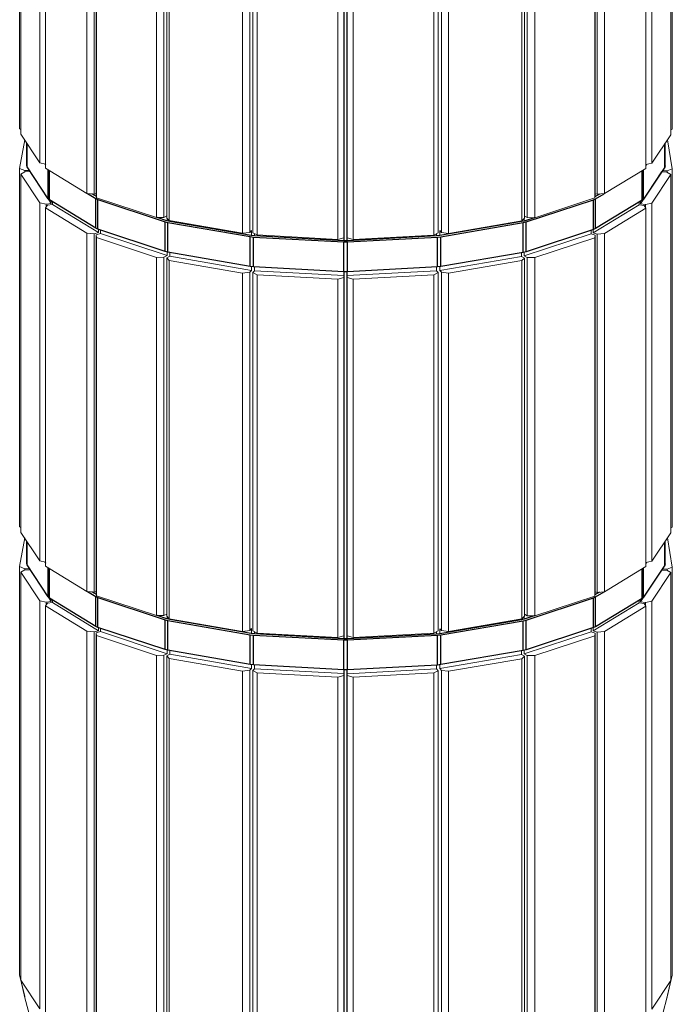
# Model space of a CAD drawing. Header units: millimetres. Extents: x -234509 to -203707, y -19731 to 120094.
# Tile 21 of 72: x -215393 to -214170, y 74135 to 75980. Entities that reach past the tile are written whole.
import ezdxf

# ---------------------------------------------------------------- set-up
doc = ezdxf.new("R2010")
doc.units = ezdxf.units.MM
for name, color, linetype, lineweight in [('N-CO-BC-BETONVORM-G', 50, 'Continuous', 25), ('N-CO-KC-KUNSTSTOFVORM-G', 7, 'Continuous', 13), ('N-CO-SC-STAALVORM-G', 10, 'Continuous', 25)]:
    doc.layers.add(name, color=color, linetype=linetype, lineweight=lineweight)

# ---------------------------------------------------------------- blocks, each defined once
blk = doc.blocks.new('GM_Wrijfstijl_boven_beschermpaal - GM_Wrijfstijl_boven_beschermpaal-3365226-_3D_ Copy 1 Copy 2')
at = {"layer": 'N-CO-KC-KUNSTSTOFVORM-G'}
for p, q in [((-159506.7, 75608.3), (-159506.7, 76279.8)), ((-159502, 75603.5), (-159502, 76275)), ((-159364.4, 75579.7), (-159364.4, 76251.2)), ((-159351.1, 75581.4), (-159351.1, 76252.9)), ((-159506.7, 75608.3), (-159502, 75603.5)), ((-159502, 75603.5), (-159364.4, 75579.7)), ((-159501, 75602), (-159501, 75603.3)), ((-159364.4, 75579.7), (-159351.1, 75581.4)), ((-159348, 75584.9), (-159351.1, 75581.4)), ((-159348, 75575.6), (-159348, 75584.9)), ((-159501, 75536.7), (-159501, 75543.6)), ((-159506.7, 75533.7), (-159501, 75536.7)), ((-159506.7, 74862.1), (-159506.7, 75533.7)), ((-159502, 75528.9), (-159506.7, 75533.7)), ((-159502, 74857.3), (-159502, 75528.9)), ((-159364.4, 75505.1), (-159502, 75528.9)), ((-159501, 75536.7), (-159348, 75510.3)), ((-159351.1, 75506.8), (-159364.4, 75505.1)), ((-159364.4, 74833.6), (-159364.4, 75505.1)), ((-159351.1, 75506.8), (-159348, 75510.3)), ((-159351.1, 74835.3), (-159351.1, 75506.8)), ((-159348, 75510.3), (-159348, 75517.3)), ((-159506.7, 74862.1), (-159502, 74857.3)), ((-159502, 74857.3), (-159364.4, 74833.6)), ((-159501, 74855.8), (-159501, 74857.2)), ((-159348, 74838.7), (-159351.1, 74835.3)), ((-159348, 74829.4), (-159348, 74838.7)), ((-159364.4, 74833.6), (-159351.1, 74835.3)), ((-159506.7, 74787.5), (-159501, 74790.6)), ((-159502, 74782.7), (-159506.7, 74787.5)), ((-159506.7, 73985.4), (-159506.7, 74787.5)), ((-159501, 74790.6), (-159501, 74797.5)), ((-159501, 74790.6), (-159348, 74764.1)), ((-159364.4, 74759), (-159502, 74782.7)), ((-159502, 74017.9), (-159502, 74782.7)), ((-159348, 74764.1), (-159348, 74771.2)), ((-159351.1, 74760.6), (-159364.4, 74759)), ((-159364.4, 73994.2), (-159364.4, 74759)), ((-159351.1, 74760.6), (-159348, 74764.1)), ((-159351.1, 73958.5), (-159351.1, 74760.6))]:
    blk.add_line(p, q, dxfattribs=at)
blk = doc.blocks.new('GM_Wrijfstijl_boven_beschermpaal - GM_Wrijfstijl_boven_beschermpaal-V88-_3D_ Copy 1 Copy 2')
at = {"layer": 'N-CO-KC-KUNSTSTOFVORM-G'}
for p, q in [((-159345.2, 75580.8), (-159345.2, 76252.3)), ((-159336.8, 75576.7), (-159336.8, 76248.2)), ((-159174.6, 75571.5), (-159174.6, 76243)), ((-159174, 76253.8), (-159174, 75565.8)), ((-159186, 75568.4), (-159186, 76240)), ((-159345.2, 75580.8), (-159336.8, 75576.7)), ((-159342.2, 75574.9), (-159342.2, 75579.3)), ((-159336.8, 75576.7), (-159186, 75568.4)), ((-159186, 75568.4), (-159174.6, 75571.5)), ((-159174.5, 75575.1), (-159174.6, 75571.5)), ((-159174.5, 75565.8), (-159174.5, 75575.1)), ((-159345.2, 75506.1), (-159342.2, 75509.6)), ((-159345.2, 74834.6), (-159345.2, 75506.1)), ((-159336.8, 75502), (-159345.2, 75506.1)), ((-159342.2, 75509.6), (-159342.2, 75516.8)), ((-159342.2, 75509.6), (-159174.5, 75500.5)), ((-159174.5, 75500.5), (-159174.5, 75507.6)), ((-159174, 75507.6), (-159174, 74819.7)), ((-159336.8, 74830.5), (-159336.8, 75502)), ((-159186, 75493.8), (-159336.8, 75502)), ((-159174.6, 75496.9), (-159186, 75493.8)), ((-159186, 74822.3), (-159186, 75493.8)), ((-159174.6, 75496.9), (-159174.5, 75500.5)), ((-159174.6, 74825.3), (-159174.6, 75496.9)), ((-159345.2, 74834.6), (-159336.8, 74830.5)), ((-159342.2, 74828.8), (-159342.2, 74833.2)), ((-159336.8, 74830.5), (-159186, 74822.3)), ((-159186, 74822.3), (-159174.6, 74825.3)), ((-159174.5, 74829), (-159174.6, 74825.3)), ((-159174.5, 74819.6), (-159174.5, 74829)), ((-159342.2, 74763.5), (-159342.2, 74770.6)), ((-159345.2, 74760), (-159342.2, 74763.5)), ((-159336.8, 74755.9), (-159345.2, 74760)), ((-159345.2, 73957.9), (-159345.2, 74760)), ((-159342.2, 74763.5), (-159174.5, 74754.4)), ((-159186, 74747.7), (-159336.8, 74755.9)), ((-159336.8, 73991.1), (-159336.8, 74755.9)), ((-159174.6, 74750.7), (-159186, 74747.7)), ((-159186, 73982.9), (-159186, 74747.7)), ((-159174.6, 74750.7), (-159174.5, 74754.4)), ((-159174.6, 73948.6), (-159174.6, 74750.7)), ((-159174.5, 74754.4), (-159174.5, 74761.5)), ((-159174, 74761.5), (-159174, 73832.2))]:
    blk.add_line(p, q, dxfattribs=at)
blk = doc.blocks.new('GM_Wrijfstijl_boven_beschermpaal - GM_Wrijfstijl_boven_beschermpaal-V89-_3D_ Copy 1 Copy 2')
at = {"layer": 'N-CO-KC-KUNSTSTOFVORM-G'}
for p, q in [((-159168.8, 76253.8), (-159168.8, 75565.8)), ((-159168.4, 75571.5), (-159168.4, 76243)), ((-159006.2, 75576.5), (-159006.2, 76248)), ((-158997.8, 75580.6), (-158997.8, 76252.1)), ((-159157.1, 75568.4), (-159157.1, 76240)), ((-159006.2, 75576.5), (-158997.8, 75580.6)), ((-159000.7, 75574.7), (-159000.7, 75579.2)), ((-159168.5, 75575.1), (-159168.4, 75571.5)), ((-159168.5, 75565.8), (-159168.5, 75571.5)), ((-159168.4, 75571.5), (-159157.1, 75568.4)), ((-159157.1, 75568.4), (-159006.2, 75576.5)), ((-159168.8, 75507.7), (-159168.8, 74819.7)), ((-159168.5, 75500.5), (-159000.7, 75509.4)), ((-159168.5, 75500.5), (-159168.5, 75507.7)), ((-158997.8, 75506), (-159006.2, 75501.9)), ((-159000.7, 75509.4), (-159000.7, 75516.6)), ((-158997.8, 75506), (-159000.7, 75509.4)), ((-158997.8, 74834.4), (-158997.8, 75506)), ((-159168.4, 75496.8), (-159168.5, 75500.5)), ((-159168.4, 74825.3), (-159168.4, 75496.8)), ((-159157.1, 75493.8), (-159168.4, 75496.8)), ((-159006.2, 75501.9), (-159157.1, 75493.8)), ((-159157.1, 74822.3), (-159157.1, 75493.8)), ((-159006.2, 74830.3), (-159006.2, 75501.9)), ((-159168.5, 74829), (-159168.4, 74825.3)), ((-159168.5, 74819.6), (-159168.5, 74825.3)), ((-159168.4, 74825.3), (-159157.1, 74822.3)), ((-159157.1, 74822.3), (-159006.2, 74830.3)), ((-159006.2, 74830.3), (-158997.8, 74834.4)), ((-159000.7, 74828.6), (-159000.7, 74833)), ((-159000.7, 74763.3), (-159000.7, 74770.4)), ((-159168.8, 74761.5), (-159168.8, 73832.2)), ((-159168.5, 74754.3), (-159000.7, 74763.3)), ((-159168.5, 74754.3), (-159168.5, 74761.5)), ((-159168.4, 74750.7), (-159168.5, 74754.3)), ((-159157.1, 74747.7), (-159168.4, 74750.7)), ((-159168.4, 73948.6), (-159168.4, 74750.7)), ((-159006.2, 74755.7), (-159157.1, 74747.7)), ((-159157.1, 73982.9), (-159157.1, 74747.7)), ((-158997.8, 74759.8), (-159006.2, 74755.7)), ((-159006.2, 73990.9), (-159006.2, 74755.7)), ((-158997.8, 74759.8), (-159000.7, 74763.3)), ((-158997.8, 73957.7), (-158997.8, 74759.8))]:
    blk.add_line(p, q, dxfattribs=at)
blk = doc.blocks.new('GM_Wrijfstijl_boven_beschermpaal - GM_Wrijfstijl_boven_beschermpaal-V90-_3D_ Copy 1 Copy 2')
at = {"layer": 'N-CO-KC-KUNSTSTOFVORM-G'}
for p, q in [((-158836, 75607.9), (-158836, 76279.5)), ((-158840.8, 75603.1), (-158840.8, 76274.6)), ((-158991.9, 75581.2), (-158991.9, 76252.7)), ((-158978.6, 75579.5), (-158978.6, 76251)), ((-158978.6, 75579.5), (-158840.8, 75603.1)), ((-158841.6, 75601.6), (-158841.6, 75603)), ((-158840.8, 75603.1), (-158836, 75607.9)), ((-158994.9, 75575.4), (-158994.9, 75584.7)), ((-158994.9, 75584.7), (-158991.9, 75581.2)), ((-158991.9, 75581.2), (-158978.6, 75579.5)), ((-158841.6, 75536.3), (-158841.6, 75543.3)), ((-158994.9, 75510.1), (-158841.6, 75536.3)), ((-158840.8, 75528.5), (-158978.6, 75504.9)), ((-158836, 75533.3), (-158841.6, 75536.3)), ((-158836, 75533.3), (-158840.8, 75528.5)), ((-158840.8, 74857), (-158840.8, 75528.5)), ((-158836, 74861.8), (-158836, 75533.3)), ((-158994.9, 75510.1), (-158994.9, 75517.1)), ((-158991.9, 75506.6), (-158994.9, 75510.1)), ((-158991.9, 74835.1), (-158991.9, 75506.6)), ((-158978.6, 75504.9), (-158991.9, 75506.6)), ((-158978.6, 74833.4), (-158978.6, 75504.9)), ((-158978.6, 74833.4), (-158840.8, 74857)), ((-158840.8, 74857), (-158836, 74861.8)), ((-158994.9, 74829.2), (-158994.9, 74838.6)), ((-158994.9, 74838.6), (-158991.9, 74835.1)), ((-158841.6, 74855.5), (-158841.6, 74856.8)), ((-158991.9, 74835.1), (-158978.6, 74833.4)), ((-158994.9, 74763.9), (-158841.6, 74790.2)), ((-158841.6, 74790.2), (-158841.6, 74797.1)), ((-158836, 74787.2), (-158841.6, 74790.2)), ((-158836, 74787.2), (-158840.8, 74782.4)), ((-158836, 73985.1), (-158836, 74787.2)), ((-158994.9, 74763.9), (-158994.9, 74771)), ((-158840.8, 74782.4), (-158978.6, 74758.7)), ((-158840.8, 74017.6), (-158840.8, 74782.4)), ((-158991.9, 74760.5), (-158994.9, 74763.9)), ((-158978.6, 74758.7), (-158991.9, 74760.5)), ((-158991.9, 73958.3), (-158991.9, 74760.5)), ((-158978.6, 73993.9), (-158978.6, 74758.7))]:
    blk.add_line(p, q, dxfattribs=at)
blk = doc.blocks.new('GM_Wrijfstijl_boven_beschermpaal - GM_Wrijfstijl_boven_beschermpaal-V91-_3D_ Copy 1 Copy 2')
at = {"layer": 'N-CO-KC-KUNSTSTOFVORM-G'}
for p, q in [((-158561.7, 75764.6), (-158561.7, 76436.1)), ((-158597.5, 75711.1), (-158597.5, 76382.7)), ((-158597.5, 75711.1), (-158561.7, 75764.6)), ((-158608.4, 75708.7), (-158597.5, 75711.1)), ((-158619, 75635.2), (-158579.1, 75694.7)), ((-158561.7, 75690), (-158597.5, 75636.5)), ((-158569.1, 75694.4), (-158579.1, 75694.7)), ((-158569.1, 75694.4), (-158561.7, 75690)), ((-158561.7, 75018.5), (-158561.7, 75690)), ((-158619, 75635.2), (-158619, 75639.7)), ((-158609.6, 75633.9), (-158619, 75635.2)), ((-158597.5, 75636.5), (-158609.6, 75633.9)), ((-158609.6, 75628.6), (-158609.6, 75633.9)), ((-158597.5, 74965), (-158597.5, 75636.5)), ((-158597.5, 74965), (-158561.7, 75018.5)), ((-158608.4, 74962.6), (-158597.5, 74965)), ((-158619, 74889.1), (-158579.1, 74948.6)), ((-158561.7, 74943.9), (-158597.5, 74890.4)), ((-158569.1, 74948.2), (-158579.1, 74948.6)), ((-158569.1, 74948.2), (-158561.7, 74943.9)), ((-158561.7, 74179.1), (-158561.7, 74943.9)), ((-158619, 74889.1), (-158619, 74893.5)), ((-158609.6, 74887.7), (-158619, 74889.1)), ((-158597.5, 74890.4), (-158609.6, 74887.7)), ((-158609.6, 74882.4), (-158609.6, 74887.7)), ((-158597.5, 74125.6), (-158597.5, 74890.4)), ((-158597.5, 74125.6), (-158561.7, 74179.1)), ((-158561.7, 74179.1), (-158569.1, 74146.1)), ((-158569.1, 74146.1), (-158609.3, 73998.2))]:
    blk.add_line(p, q, dxfattribs=at)
blk = doc.blocks.new('GM_Wrijfstijl_boven_beschermpaal - GM_Wrijfstijl_boven_beschermpaal-V92-_3D_ Copy 1 Copy 2')
at = {"layer": 'N-CO-KC-KUNSTSTOFVORM-G'}
for p, q in [((-158559.1, 75775), (-158559.1, 76446.5)), ((-158561.7, 75774), (-158559.1, 75775)), ((-158568.2, 75755), (-158559.1, 75700.4)), ((-158568.5, 75696.6), (-158577.8, 75696.8)), ((-158559.1, 75700.4), (-158568.5, 75696.6)), ((-158568.5, 75694), (-158568.5, 75696.6)), ((-158559.1, 75028.9), (-158559.1, 75700.4)), ((-158561.7, 75027.8), (-158559.1, 75028.9)), ((-158568.2, 75008.8), (-158559.1, 74954.2)), ((-158568.5, 74950.4), (-158577.8, 74950.7)), ((-158559.1, 74954.2), (-158568.5, 74950.4)), ((-158568.5, 74947.9), (-158568.5, 74950.4)), ((-158559.1, 74189.4), (-158559.1, 74954.2)), ((-158568.5, 74148.3), (-158559.1, 74189.4)), ((-158568.8, 74147.3), (-158568.5, 74148.3))]:
    blk.add_line(p, q, dxfattribs=at)
blk = doc.blocks.new('GM_Wrijfstijl_boven_beschermpaal - GM_Wrijfstijl_boven_beschermpaal-V93-_3D_ Copy 1 Copy 2')
at = {"layer": 'N-CO-KC-KUNSTSTOFVORM-G'}
for p, q in [((-158704.2, 75646), (-158704.2, 76317.6)), ((-158703.6, 75651.1), (-158703.6, 76322.7)), ((-158830.9, 75609.2), (-158830.9, 76280.7)), ((-158816.8, 75608.9), (-158816.8, 76280.5)), ((-158704.2, 75646), (-158703.6, 75651.1)), ((-158816.8, 75608.9), (-158704.2, 75646)), ((-158836.6, 75602.8), (-158836.6, 75607.3)), ((-158836.1, 75611.9), (-158830.9, 75609.2)), ((-158830.9, 75609.2), (-158816.8, 75608.9)), ((-158836.6, 75537.6), (-158711.4, 75578.8)), ((-158711.4, 75578.8), (-158711.4, 75585.2)), ((-158703.6, 75576.5), (-158711.4, 75578.8)), ((-158704.2, 75571.4), (-158816.8, 75534.3)), ((-158703.6, 75576.5), (-158704.2, 75571.4)), ((-158704.2, 74899.9), (-158704.2, 75571.4)), ((-158703.6, 74905), (-158703.6, 75576.5)), ((-158836.6, 75537.6), (-158836.6, 75544.3)), ((-158830.9, 75534.5), (-158836.6, 75537.6)), ((-158830.9, 74863), (-158830.9, 75534.5)), ((-158816.8, 75534.3), (-158830.9, 75534.5)), ((-158816.8, 74862.8), (-158816.8, 75534.3)), ((-158816.8, 74862.8), (-158704.2, 74899.9)), ((-158704.2, 74899.9), (-158703.6, 74905)), ((-158836.6, 74856.7), (-158836.6, 74861.2)), ((-158836.1, 74865.7), (-158830.9, 74863)), ((-158830.9, 74863), (-158816.8, 74862.8)), ((-158711.4, 74832.7), (-158711.4, 74839.1)), ((-158836.6, 74791.4), (-158711.4, 74832.7)), ((-158704.2, 74825.3), (-158816.8, 74788.2)), ((-158703.6, 74830.4), (-158711.4, 74832.7)), ((-158703.6, 74830.4), (-158704.2, 74825.3)), ((-158704.2, 74060.5), (-158704.2, 74825.3)), ((-158703.6, 74028.3), (-158703.6, 74830.4)), ((-158836.6, 74791.4), (-158836.6, 74798.1)), ((-158830.9, 74788.4), (-158836.6, 74791.4)), ((-158816.8, 74788.2), (-158830.9, 74788.4)), ((-158830.9, 73986.3), (-158830.9, 74788.4)), ((-158816.8, 74023.4), (-158816.8, 74788.2))]:
    blk.add_line(p, q, dxfattribs=at)
blk = doc.blocks.new('GM_Wrijfstijl_boven_beschermpaal - GM_Wrijfstijl_boven_beschermpaal-V94-_3D_ Copy 1 Copy 2')
at = {"layer": 'N-CO-KC-KUNSTSTOFVORM-G'}
for p, q in [((-158608.4, 75701.5), (-158608.4, 76373)), ((-158699.7, 75652.9), (-158699.7, 76324.4)), ((-158686, 75654.1), (-158686, 76325.7)), ((-158686, 75654.1), (-158608.4, 75701.5)), ((-158703.6, 75654), (-158699.7, 75652.9)), ((-158699.7, 75652.9), (-158686, 75654.1)), ((-158707.6, 75580.5), (-158621.2, 75633.2)), ((-158621.2, 75633.2), (-158621.2, 75638.3)), ((-158611.9, 75631.8), (-158621.2, 75633.2)), ((-158608.4, 75626.9), (-158686, 75579.5)), ((-158611.9, 75631.8), (-158608.4, 75626.9)), ((-158608.4, 74955.3), (-158608.4, 75626.9)), ((-158707.6, 75580.5), (-158707.6, 75586.5)), ((-158699.7, 75578.2), (-158707.6, 75580.5)), ((-158686, 75579.5), (-158699.7, 75578.2)), ((-158699.7, 74906.7), (-158699.7, 75578.2)), ((-158686, 74908), (-158686, 75579.5)), ((-158686, 74908), (-158608.4, 74955.3)), ((-158703.6, 74907.8), (-158699.7, 74906.7)), ((-158699.7, 74906.7), (-158686, 74908)), ((-158707.6, 74834.4), (-158621.2, 74887.1)), ((-158608.4, 74880.7), (-158686, 74833.4)), ((-158621.2, 74887.1), (-158621.2, 74892.1)), ((-158611.9, 74885.7), (-158621.2, 74887.1)), ((-158611.9, 74885.7), (-158608.4, 74880.7)), ((-158608.4, 74115.9), (-158608.4, 74880.7)), ((-158707.6, 74834.4), (-158707.6, 74840.3)), ((-158699.7, 74832.1), (-158707.6, 74834.4)), ((-158686, 74833.4), (-158699.7, 74832.1)), ((-158699.7, 74030), (-158699.7, 74832.1)), ((-158686, 74068.6), (-158686, 74833.4))]:
    blk.add_line(p, q, dxfattribs=at)
blk = doc.blocks.new('GM_Wrijfstijl_boven_beschermpaal - GM_Wrijfstijl_boven_beschermpaal-3591631-_3D_ Copy 1 Copy 2')
at = {"layer": 'N-CO-KC-KUNSTSTOFVORM-G'}
for p, q in [((-159638.8, 76323.2), (-159638.8, 75651.6)), ((-159638.2, 76318.1), (-159638.2, 75646.5)), ((-159525.9, 76280.8), (-159525.9, 75609.3)), ((-159511.8, 76281.1), (-159511.8, 75609.5)), ((-159638.8, 75651.6), (-159638.2, 75646.5)), ((-159638.2, 75646.5), (-159525.9, 75609.3)), ((-159525.9, 75609.3), (-159511.8, 75609.5)), ((-159511.8, 75609.5), (-159506.6, 75612.2)), ((-159506, 75607.7), (-159506, 75603.2)), ((-159630.9, 75579.3), (-159638.8, 75577)), ((-159638.2, 75571.9), (-159638.8, 75577)), ((-159638.8, 75577), (-159638.8, 74905.5)), ((-159630.9, 75585.7), (-159630.9, 75579.3)), ((-159630.9, 75579.3), (-159506, 75537.9)), ((-159525.9, 75534.7), (-159638.2, 75571.9)), ((-159638.2, 75571.9), (-159638.2, 74900.4)), ((-159506, 75544.6), (-159506, 75537.9)), ((-159511.8, 75534.9), (-159525.9, 75534.7)), ((-159525.9, 75534.7), (-159525.9, 74863.2)), ((-159506, 75537.9), (-159511.8, 75534.9)), ((-159511.8, 75534.9), (-159511.8, 74863.4)), ((-159638.8, 74905.5), (-159638.2, 74900.4)), ((-159638.2, 74900.4), (-159525.9, 74863.2)), ((-159525.9, 74863.2), (-159511.8, 74863.4)), ((-159511.8, 74863.4), (-159506.6, 74866.1)), ((-159506, 74861.5), (-159506, 74857.1)), ((-159630.9, 74839.6), (-159630.9, 74833.2)), ((-159630.9, 74833.2), (-159638.8, 74830.9)), ((-159638.2, 74825.8), (-159638.8, 74830.9)), ((-159638.8, 74830.9), (-159638.8, 74028.8)), ((-159525.9, 74788.6), (-159638.2, 74825.8)), ((-159638.2, 74825.8), (-159638.2, 74061)), ((-159630.9, 74833.2), (-159506, 74791.8)), ((-159511.8, 74788.8), (-159525.9, 74788.6)), ((-159525.9, 74788.6), (-159525.9, 74023.8)), ((-159506, 74791.8), (-159511.8, 74788.8)), ((-159511.8, 74788.8), (-159511.8, 73986.7)), ((-159506, 74798.5), (-159506, 74791.8))]:
    blk.add_line(p, q, dxfattribs=at)
blk = doc.blocks.new('GM_Wrijfstijl_boven_beschermpaal - GM_Wrijfstijl_boven_beschermpaal-V95-_3D_ Copy 1 Copy 2')
at = {"layer": 'N-CO-KC-KUNSTSTOFVORM-G'}
for p, q in [((-159733.5, 76373.6), (-159733.5, 75702.1)), ((-159656.3, 76326.2), (-159656.3, 75654.6)), ((-159642.6, 76324.9), (-159642.6, 75653.4)), ((-159733.5, 75702.1), (-159656.3, 75654.6)), ((-159656.3, 75654.6), (-159642.6, 75653.4)), ((-159642.6, 75653.4), (-159638.8, 75654.5)), ((-159733.5, 75627.5), (-159730, 75632.4)), ((-159720.6, 75633.8), (-159730, 75632.4)), ((-159720.6, 75638.8), (-159720.6, 75633.8)), ((-159720.6, 75633.8), (-159634.7, 75581)), ((-159656.3, 75580), (-159733.5, 75627.5)), ((-159733.5, 75627.5), (-159733.5, 74955.9)), ((-159642.6, 75578.8), (-159656.3, 75580)), ((-159656.3, 75580), (-159656.3, 74908.5)), ((-159634.7, 75581), (-159642.6, 75578.8)), ((-159642.6, 75578.8), (-159642.6, 74907.2)), ((-159634.7, 75587), (-159634.7, 75581)), ((-159733.5, 74955.9), (-159656.3, 74908.5)), ((-159656.3, 74908.5), (-159642.6, 74907.2)), ((-159642.6, 74907.2), (-159638.8, 74908.3)), ((-159733.5, 74881.3), (-159730, 74886.3)), ((-159656.3, 74833.9), (-159733.5, 74881.3)), ((-159733.5, 74881.3), (-159733.5, 74116.5)), ((-159720.6, 74887.6), (-159730, 74886.3)), ((-159720.6, 74892.7), (-159720.6, 74887.6)), ((-159720.6, 74887.6), (-159634.7, 74834.9)), ((-159634.7, 74840.8), (-159634.7, 74834.9)), ((-159642.6, 74832.6), (-159656.3, 74833.9)), ((-159656.3, 74833.9), (-159656.3, 74069.1)), ((-159634.7, 74834.9), (-159642.6, 74832.6)), ((-159642.6, 74832.6), (-159642.6, 74030.5))]:
    blk.add_line(p, q, dxfattribs=at)
blk = doc.blocks.new('GM_Wrijfstijl_boven_beschermpaal - GM_Wrijfstijl_boven_beschermpaal-V96-_3D_ Copy 1 Copy 2')
at = {"layer": 'N-CO-KC-KUNSTSTOFVORM-G'}
for p, q in [((-159779.7, 76436.8), (-159779.7, 75765.3)), ((-159744.3, 76383.3), (-159744.3, 75711.8)), ((-159779.7, 75765.3), (-159744.3, 75711.8)), ((-159744.3, 75711.8), (-159733.5, 75709.4)), ((-159779.7, 75690.7), (-159772.3, 75695)), ((-159744.3, 75637.1), (-159779.7, 75690.7)), ((-159779.7, 75690.7), (-159779.7, 75019.1)), ((-159762.2, 75695.3), (-159772.3, 75695)), ((-159732.3, 75634.5), (-159744.3, 75637.1)), ((-159744.3, 75637.1), (-159744.3, 74965.6)), ((-159722.9, 75635.8), (-159732.3, 75634.5)), ((-159732.3, 75634.5), (-159732.3, 75629.2)), ((-159728.6, 75644.4), (-159722.9, 75635.8)), ((-159722.9, 75640.2), (-159722.9, 75635.8)), ((-159779.7, 75019.1), (-159744.3, 74965.6)), ((-159762.2, 74949.2), (-159772.3, 74948.9)), ((-159744.3, 74965.6), (-159733.5, 74963.2)), ((-159779.7, 74944.5), (-159772.3, 74948.9)), ((-159744.3, 74891), (-159779.7, 74944.5)), ((-159779.7, 74944.5), (-159779.7, 74179.7)), ((-159728.6, 74898.3), (-159722.9, 74889.7)), ((-159722.9, 74894.1), (-159722.9, 74889.7)), ((-159732.3, 74888.3), (-159744.3, 74891)), ((-159744.3, 74891), (-159744.3, 74126.2)), ((-159722.9, 74889.7), (-159732.3, 74888.3)), ((-159732.3, 74888.3), (-159732.3, 74883.1)), ((-159779.7, 74179.7), (-159744.3, 74126.2)), ((-159772.3, 74146.8), (-159779.7, 74179.7)), ((-159732, 73998.8), (-159772.3, 74146.8))]:
    blk.add_line(p, q, dxfattribs=at)
blk = doc.blocks.new('GM_Wrijfstijl_boven_beschermpaal - GM_Wrijfstijl_boven_beschermpaal-V98-_3D_ Copy 1 Copy 2')
at = {"layer": 'N-CO-KC-KUNSTSTOFVORM-G'}
for p, q in [((-159782.2, 76447.2), (-159782.2, 75775.7)), ((-159782.2, 75775.7), (-159779.7, 75774.6)), ((-159782.2, 75701), (-159772.8, 75754.9)), ((-159772.8, 75697.2), (-159782.2, 75701)), ((-159782.2, 75701), (-159782.2, 75029.5)), ((-159763.7, 75697.5), (-159772.8, 75697.2)), ((-159772.8, 75697.2), (-159772.8, 75694.7)), ((-159782.2, 75029.5), (-159779.7, 75028.5)), ((-159782.2, 74954.9), (-159772.8, 75008.7)), ((-159772.8, 74951.1), (-159782.2, 74954.9)), ((-159782.2, 74954.9), (-159782.2, 74190.1)), ((-159763.7, 74951.3), (-159772.8, 74951.1)), ((-159772.8, 74951.1), (-159772.8, 74948.6)), ((-159782.2, 74190.1), (-159772.8, 74149)), ((-159772.8, 74149), (-159772.6, 74148.3))]:
    blk.add_line(p, q, dxfattribs=at)
blk = doc.blocks.new('GM_type12 - GM_type9-3500595-_3D_ Copy 1 Copy 2')
at = {"layer": 'N-CO-SC-STAALVORM-G'}
for p, q in [((-159768.8, 75706.7), (-159768.8, 75748.8)), ((-159768.3, 75704.5), (-159768.3, 75748)), ((-158573.1, 75703.7), (-158573.1, 75747.5)), ((-158572.5, 75706), (-158572.5, 75748.4)), ((-159768.3, 75704.5), (-159768.8, 75706.7)), ((-159734.7, 75709.6), (-159733.5, 75707.9)), ((-158608.4, 75707.1), (-158607.1, 75709)), ((-158572.5, 75706), (-158573.1, 75703.7)), ((-159728.6, 75644.4), (-159768.3, 75704.5)), ((-159728.6, 75644.4), (-159728.6, 75699)), ((-159726.2, 75642.3), (-159726.2, 75697.6)), ((-158615.8, 75641.6), (-158615.8, 75697)), ((-158573.1, 75703.7), (-158613.3, 75643.7)), ((-158613.3, 75643.7), (-158613.3, 75698.5)), ((-159655.1, 75654.5), (-159639.6, 75645)), ((-159638.4, 75648.6), (-159646.9, 75653.8)), ((-158695.4, 75653.3), (-158704, 75648)), ((-158702.8, 75644.4), (-158687.1, 75654)), ((-159726.2, 75642.3), (-159728.6, 75644.4)), ((-159639.6, 75589.1), (-159726.2, 75642.3)), ((-159639.6, 75645), (-159635.6, 75643.2)), ((-159639.6, 75589.1), (-159639.6, 75645)), ((-159635.6, 75643.2), (-159509.6, 75601.5)), ((-159635.6, 75587.3), (-159635.6, 75643.2)), ((-158833.2, 75601), (-158706.9, 75642.7)), ((-158706.9, 75642.7), (-158702.8, 75644.4)), ((-158706.9, 75586.7), (-158706.9, 75642.7)), ((-158702.8, 75588.5), (-158702.8, 75644.4)), ((-158615.8, 75641.6), (-158702.8, 75588.5)), ((-158613.3, 75643.7), (-158615.8, 75641.6)), ((-159506.2, 75603.3), (-159524.5, 75609.3)), ((-159509.6, 75601.5), (-159504.4, 75600.2)), ((-159509.6, 75545.5), (-159509.6, 75601.5)), ((-159501, 75602), (-159506, 75603.2)), ((-159504.4, 75600.2), (-159350, 75573.5)), ((-159504.4, 75544.2), (-159504.4, 75600.2)), ((-159348.2, 75575.6), (-159501, 75602)), ((-158841.8, 75601.6), (-158994.9, 75575.4)), ((-158993.1, 75573.3), (-158838.5, 75599.8)), ((-158836.6, 75602.8), (-158841.6, 75601.6)), ((-158838.5, 75599.8), (-158833.2, 75601)), ((-158838.5, 75543.8), (-158838.5, 75599.8)), ((-158818.1, 75608.9), (-158836.6, 75602.8)), ((-158833.2, 75545.1), (-158833.2, 75601)), ((-159635.6, 75587.3), (-159639.6, 75589.1)), ((-159509.6, 75545.5), (-159635.6, 75587.3)), ((-158706.9, 75586.7), (-158833.2, 75545.1)), ((-158702.8, 75588.5), (-158706.9, 75586.7)), ((-159350, 75573.5), (-159344, 75572.8)), ((-159350, 75517.5), (-159350, 75573.5)), ((-159342.2, 75574.9), (-159348, 75575.6)), ((-159344, 75572.8), (-159174.8, 75563.6)), ((-159344, 75516.9), (-159344, 75572.8)), ((-159174.7, 75565.8), (-159342.2, 75574.9)), ((-159174.8, 75563.6), (-159168, 75563.6)), ((-159174.8, 75507.6), (-159174.8, 75563.6)), ((-159168.5, 75565.8), (-159174.5, 75565.8)), ((-159000.9, 75574.7), (-159168, 75565.8)), ((-159168, 75563.6), (-158999.1, 75572.6)), ((-159168, 75507.7), (-159168, 75563.6)), ((-158994.9, 75575.4), (-159000.7, 75574.7)), ((-158999.1, 75572.6), (-158993.1, 75573.3)), ((-158999.1, 75516.7), (-158999.1, 75572.6)), ((-158993.1, 75517.3), (-158993.1, 75573.3)), ((-159504.4, 75544.2), (-159509.6, 75545.5)), ((-159350, 75517.5), (-159504.4, 75544.2)), ((-158838.5, 75543.8), (-158993.1, 75517.3)), ((-158833.2, 75545.1), (-158838.5, 75543.8)), ((-159344, 75516.9), (-159350, 75517.5)), ((-159174.8, 75507.6), (-159344, 75516.9)), ((-159168, 75507.7), (-159174.8, 75507.6)), ((-158999.1, 75516.7), (-159168, 75507.7)), ((-158993.1, 75517.3), (-158999.1, 75516.7)), ((-159768.8, 74960.6), (-159768.8, 75002.6)), ((-159768.3, 74958.3), (-159768.3, 75001.8)), ((-158573.1, 74957.6), (-158573.1, 75001.4)), ((-158572.5, 74959.9), (-158572.5, 75002.3)), ((-159768.3, 74958.3), (-159768.8, 74960.6)), ((-159728.6, 74898.3), (-159768.3, 74958.3)), ((-159734.7, 74963.5), (-159733.5, 74961.7)), ((-159728.6, 74898.3), (-159728.6, 74952.9)), ((-159726.2, 74896.1), (-159726.2, 74951.5)), ((-158615.8, 74895.5), (-158615.8, 74950.8)), ((-158573.1, 74957.6), (-158613.3, 74897.6)), ((-158613.3, 74897.6), (-158613.3, 74952.3)), ((-158608.4, 74961), (-158607.1, 74962.9)), ((-158572.5, 74959.9), (-158573.1, 74957.6)), ((-159726.2, 74896.1), (-159728.6, 74898.3)), ((-159639.6, 74842.9), (-159726.2, 74896.1)), ((-159655.1, 74908.4), (-159639.6, 74898.9)), ((-159638.4, 74902.4), (-159646.9, 74907.6)), ((-159639.6, 74898.9), (-159635.6, 74897.1)), ((-159639.6, 74842.9), (-159639.6, 74898.9)), ((-159635.6, 74897.1), (-159509.6, 74855.3)), ((-159635.6, 74841.1), (-159635.6, 74897.1)), ((-158833.2, 74854.9), (-158706.9, 74896.5)), ((-158706.9, 74896.5), (-158702.8, 74898.3)), ((-158706.9, 74840.6), (-158706.9, 74896.5)), ((-158695.4, 74907.1), (-158704, 74901.9)), ((-158702.8, 74898.3), (-158687.1, 74907.9)), ((-158702.8, 74842.3), (-158702.8, 74898.3)), ((-158615.8, 74895.5), (-158702.8, 74842.3)), ((-158613.3, 74897.6), (-158615.8, 74895.5)), ((-159506.2, 74857.1), (-159524.5, 74863.2)), ((-159501, 74855.8), (-159506, 74857.1)), ((-158818.1, 74862.8), (-158836.6, 74856.7)), ((-159635.6, 74841.1), (-159639.6, 74842.9)), ((-159509.6, 74799.4), (-159635.6, 74841.1)), ((-159509.6, 74855.3), (-159504.4, 74854)), ((-159509.6, 74799.4), (-159509.6, 74855.3)), ((-159504.4, 74854), (-159350, 74827.4)), ((-159504.4, 74798.1), (-159504.4, 74854)), ((-159348.2, 74829.4), (-159501, 74855.8)), ((-158841.8, 74855.4), (-158994.9, 74829.2)), ((-158993.1, 74827.1), (-158838.5, 74853.6)), ((-158836.6, 74856.7), (-158841.6, 74855.5)), ((-158838.5, 74853.6), (-158833.2, 74854.9)), ((-158838.5, 74797.7), (-158838.5, 74853.6)), ((-158833.2, 74798.9), (-158833.2, 74854.9)), ((-158706.9, 74840.6), (-158833.2, 74798.9)), ((-158702.8, 74842.3), (-158706.9, 74840.6)), ((-159350, 74827.4), (-159344, 74826.7)), ((-159350, 74771.4), (-159350, 74827.4)), ((-159342.2, 74828.8), (-159348, 74829.4)), ((-159344, 74826.7), (-159174.8, 74817.5)), ((-159344, 74770.7), (-159344, 74826.7)), ((-159174.7, 74819.7), (-159342.2, 74828.8)), ((-159000.9, 74828.6), (-159168, 74819.7)), ((-159168, 74817.5), (-158999.1, 74826.5)), ((-158994.9, 74829.2), (-159000.7, 74828.6)), ((-158999.1, 74826.5), (-158993.1, 74827.1)), ((-158999.1, 74770.5), (-158999.1, 74826.5)), ((-158993.1, 74771.2), (-158993.1, 74827.1)), ((-159174.8, 74817.5), (-159168, 74817.5)), ((-159174.8, 74761.5), (-159174.8, 74817.5)), ((-159168.5, 74819.7), (-159174.5, 74819.7)), ((-159168, 74761.5), (-159168, 74817.5)), ((-159504.4, 74798.1), (-159509.6, 74799.4)), ((-159350, 74771.4), (-159504.4, 74798.1)), ((-158838.5, 74797.7), (-158993.1, 74771.2)), ((-158833.2, 74798.9), (-158838.5, 74797.7)), ((-159344, 74770.7), (-159350, 74771.4)), ((-159174.8, 74761.5), (-159344, 74770.7)), ((-158999.1, 74770.5), (-159168, 74761.5)), ((-158993.1, 74771.2), (-158999.1, 74770.5)), ((-159168, 74761.5), (-159174.8, 74761.5))]:
    blk.add_line(p, q, dxfattribs=at)

msp = doc.modelspace()

# ---------------------------------------------------------------- block references
at = {"layer": 'N-CO-BC-BETONVORM-G'}
for name in ['GM_Wrijfstijl_boven_beschermpaal - GM_Wrijfstijl_boven_beschermpaal-V98-_3D_ Copy 1 Copy 2', 'GM_Wrijfstijl_boven_beschermpaal - GM_Wrijfstijl_boven_beschermpaal-V92-_3D_ Copy 1 Copy 2', 'GM_Wrijfstijl_boven_beschermpaal - GM_Wrijfstijl_boven_beschermpaal-V96-_3D_ Copy 1 Copy 2', 'GM_Wrijfstijl_boven_beschermpaal - GM_Wrijfstijl_boven_beschermpaal-V91-_3D_ Copy 1 Copy 2', 'GM_Wrijfstijl_boven_beschermpaal - GM_Wrijfstijl_boven_beschermpaal-V95-_3D_ Copy 1 Copy 2', 'GM_Wrijfstijl_boven_beschermpaal - GM_Wrijfstijl_boven_beschermpaal-V94-_3D_ Copy 1 Copy 2', 'GM_Wrijfstijl_boven_beschermpaal - GM_Wrijfstijl_boven_beschermpaal-3591631-_3D_ Copy 1 Copy 2', 'GM_Wrijfstijl_boven_beschermpaal - GM_Wrijfstijl_boven_beschermpaal-V93-_3D_ Copy 1 Copy 2', 'GM_Wrijfstijl_boven_beschermpaal - GM_Wrijfstijl_boven_beschermpaal-3365226-_3D_ Copy 1 Copy 2', 'GM_Wrijfstijl_boven_beschermpaal - GM_Wrijfstijl_boven_beschermpaal-V90-_3D_ Copy 1 Copy 2', 'GM_Wrijfstijl_boven_beschermpaal - GM_Wrijfstijl_boven_beschermpaal-V88-_3D_ Copy 1 Copy 2', 'GM_Wrijfstijl_boven_beschermpaal - GM_Wrijfstijl_boven_beschermpaal-V89-_3D_ Copy 1 Copy 2', 'GM_type12 - GM_type9-3500595-_3D_ Copy 1 Copy 2']:
    msp.add_blockref(name, (-55610.7, 0), dxfattribs=at)

doc.saveas('drawing.dxf')
